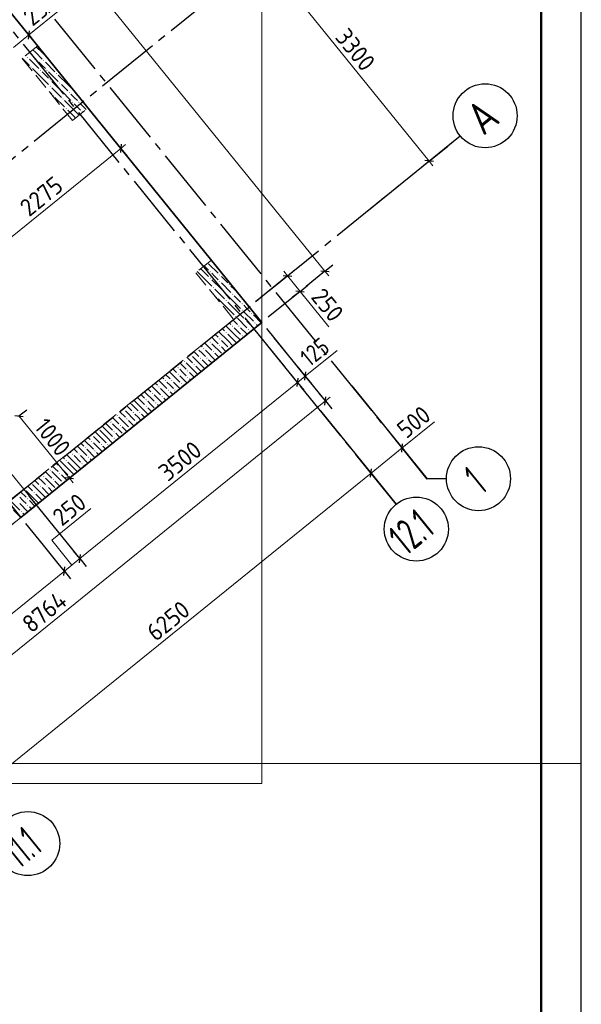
# Model space of a CAD drawing. Header units: millimetres. Extents: x 0 to 59400, y 0 to 42000.
# Tile 26 of 31: x 52380 to 59400, y 16519 to 28832. Entities that reach past the tile are written whole.
import ezdxf

# ---------------------------------------------------------------- set-up
doc = ezdxf.new("R2010")
doc.units = ezdxf.units.MM
doc.linetypes.add('______2', pattern=[270, 200, -70])
doc.linetypes.add('______5', pattern=[1100, 800, -100, 100, -100])
for name, color, linetype, lineweight in [('Standard', 7, 'Continuous', 25), ('ЖБ Перекрытие верхний уровень', 7, 'Continuous', 18), ('ЖБ Перекрытие нижний уровень с отделкой', 7, 'Continuous', 13), ('Примечания', 7, 'Continuous', 13), ('Размерная линия_ общее', 7, 'Continuous', 13)]:
    doc.layers.add(name, color=color, linetype=linetype, lineweight=lineweight)
for name, color, linetype, lineweight, true_color in [('ЖБ Пилон', 7, '______2', 13, 0xa0a0a0), ('ЖБ Стена верхний уровень', 7, '______2', 13, 0x656565), ('Оси', 7, '______5', 13, 0x656565)]:
    doc.layers.add(name, color=color, linetype=linetype, lineweight=lineweight, true_color=true_color)
doc.styles.add('ISOCPEUR', font='txt')

msp = doc.modelspace()

# ---------------------------------------------------------------- hatches: boundary and pattern name
at = {"layer": 'ЖБ Пилон', "linetype": 'Continuous', "lineweight": 18, "transparency": 33554687}
for points in [[(52474, 28360), (52481, 28366), (52487, 28360), (52481, 28353)], [(52594, 28320), (52601, 28326), (52607, 28320), (52601, 28313)], [(52674, 28320), (52681, 28326), (52687, 28320), (52681, 28313)], [(52514, 28240), (52521, 28246), (52527, 28240), (52521, 28233)], [(52634, 28200), (52641, 28206), (52647, 28200), (52641, 28193)], [(52714, 28200), (52721, 28206), (52727, 28200), (52721, 28193)], [(52754, 28080), (52761, 28086), (52767, 28080), (52761, 28073)], [(52834, 28160), (52841, 28166), (52847, 28160), (52841, 28153)], [(52754, 28000), (52761, 28006), (52767, 28000), (52761, 27993)], [(52874, 28040), (52881, 28046), (52887, 28040), (52881, 28033)], [(52874, 27960), (52881, 27966), (52887, 27960), (52881, 27953)], [(52794, 27880), (52801, 27886), (52807, 27880), (52801, 27873)], [(52914, 27840), (52921, 27846), (52927, 27840), (52921, 27833)], [(52994, 27920), (53001, 27926), (53007, 27920), (53001, 27913)], [(53074, 27920), (53077, 27923), (53083, 27915), (53081, 27913)], [(52954, 27720), (52961, 27726), (52967, 27720), (52961, 27713)], [(53034, 27800), (53041, 27806), (53047, 27800), (53041, 27793)], [(53114, 27800), (53121, 27806), (53127, 27800), (53121, 27793)], [(53154, 27680), (53161, 27686), (53167, 27680), (53161, 27673)]]:
    msp.add_hatch(color=7, dxfattribs=at).paths.add_polyline_path(points, flags=16)
at = {"layer": 'ЖБ Стена верхний уровень', "linetype": 'Continuous', "lineweight": 18, "transparency": 33554687}
for points in [[(54754, 25680), (54761, 25686), (54767, 25680), (54761, 25673)], [(54874, 25640), (54881, 25646), (54887, 25640), (54881, 25633)], [(54754, 25600), (54761, 25606), (54767, 25600), (54761, 25593)], [(54874, 25560), (54881, 25566), (54887, 25560), (54881, 25553)], [(54994, 25520), (55001, 25526), (55007, 25520), (55001, 25513)], [(54794, 25480), (54801, 25486), (54807, 25480), (54801, 25473)], [(54834, 25360), (54841, 25366), (54847, 25360), (54841, 25353)], [(54914, 25440), (54921, 25446), (54927, 25440), (54921, 25433)], [(55034, 25400), (55041, 25406), (55047, 25400), (55041, 25393)], [(55114, 25400), (55118, 25403), (55123, 25396), (55121, 25393)], [(54954, 25320), (54961, 25326), (54967, 25320), (54961, 25313)], [(55154, 25280), (55161, 25286), (55167, 25280), (55161, 25273)], [(55074, 25120), (55081, 25126), (55087, 25120), (55081, 25113)], [(55154, 25200), (55161, 25206), (55167, 25200), (55161, 25193)], [(55274, 25160), (55281, 25166), (55287, 25160), (55281, 25153)], [(55034, 25000), (55041, 25006), (55047, 25000), (55041, 24993)], [(55114, 25000), (55119, 25004), (55125, 24997), (55121, 24993)], [(55119, 25004), (55121, 25006), (55127, 25000), (55125, 24997)], [(55194, 25080), (55201, 25086), (55207, 25080), (55201, 25073)], [(55314, 25040), (55321, 25046), (55327, 25040), (55321, 25033)], [(54954, 24920), (54961, 24926), (54967, 24920), (54961, 24913)], [(55154, 24880), (55161, 24886), (55167, 24880), (55161, 24873)], [(55234, 24960), (55241, 24966), (55247, 24960), (55241, 24953)], [(54754, 24800), (54761, 24806), (54767, 24800), (54761, 24793)], [(54874, 24840), (54881, 24846), (54887, 24840), (54881, 24833)], [(54874, 24760), (54881, 24766), (54887, 24760), (54881, 24753)], [(54514, 24640), (54521, 24646), (54527, 24640), (54521, 24633)], [(54606, 24721), (54607, 24720), (54601, 24713), (54599, 24715)], [(54674, 24720), (54681, 24726), (54687, 24720), (54681, 24713)], [(54794, 24680), (54801, 24686), (54807, 24680), (54801, 24673)], [(54994, 24720), (55001, 24726), (55005, 24722), (54997, 24716)], [(54434, 24560), (54441, 24566), (54447, 24560), (54441, 24553)], [(54554, 24520), (54561, 24526), (54567, 24520), (54561, 24513)], [(54634, 24600), (54641, 24606), (54647, 24600), (54641, 24593)], [(54714, 24600), (54721, 24606), (54727, 24600), (54721, 24593)], [(54354, 24480), (54361, 24486), (54367, 24480), (54361, 24473)], [(54354, 24400), (54361, 24406), (54367, 24400), (54361, 24393)], [(54474, 24440), (54481, 24446), (54487, 24440), (54481, 24433)], [(54194, 24320), (54201, 24326), (54207, 24320), (54201, 24313)], [(54274, 24320), (54281, 24326), (54287, 24320), (54281, 24313)], [(54394, 24280), (54401, 24286), (54407, 24280), (54401, 24273)], [(54474, 24360), (54481, 24366), (54487, 24360), (54481, 24353)], [(54034, 24160), (54041, 24166), (54047, 24160), (54041, 24153)], [(54114, 24240), (54121, 24246), (54127, 24240), (54121, 24233)], [(54234, 24200), (54241, 24206), (54247, 24200), (54241, 24193)], [(54314, 24200), (54321, 24206), (54327, 24200), (54321, 24193)], [(53954, 24080), (53961, 24086), (53967, 24080), (53961, 24073)], [(54074, 24040), (54081, 24046), (54087, 24040), (54081, 24033)], [(54154, 24120), (54161, 24126), (54167, 24120), (54161, 24113)], [(53594, 23880), (53601, 23886), (53607, 23880), (53601, 23873)], [(53674, 23960), (53681, 23966), (53687, 23960), (53681, 23953)], [(53794, 23920), (53801, 23926), (53807, 23920), (53801, 23913)], [(53874, 23920), (53881, 23926), (53887, 23920), (53881, 23913)], [(53954, 24000), (53961, 24006), (53967, 24000), (53961, 23993)], [(53514, 23800), (53521, 23806), (53527, 23800), (53521, 23793)], [(53634, 23760), (53641, 23766), (53647, 23760), (53641, 23753)], [(53714, 23840), (53721, 23846), (53727, 23840), (53721, 23833)], [(53834, 23800), (53841, 23806), (53847, 23800), (53841, 23793)], [(53274, 23640), (53281, 23646), (53287, 23640), (53281, 23633)], [(53554, 23680), (53561, 23686), (53567, 23680), (53561, 23673)], [(53754, 23720), (53761, 23726), (53767, 23720), (53760, 23714)], [(53274, 23560), (53281, 23566), (53287, 23560), (53281, 23553)], [(53394, 23520), (53401, 23526), (53407, 23520), (53401, 23513)], [(53474, 23520), (53481, 23526), (53487, 23520), (53481, 23513)], [(53554, 23600), (53561, 23606), (53567, 23600), (53561, 23593)], [(53034, 23400), (53041, 23406), (53047, 23400), (53041, 23393)], [(53114, 23400), (53121, 23406), (53127, 23400), (53121, 23393)], [(53194, 23480), (53201, 23486), (53207, 23480), (53201, 23473)], [(53314, 23440), (53321, 23446), (53327, 23440), (53321, 23433)], [(52954, 23320), (52961, 23326), (52967, 23320), (52961, 23313)], [(53154, 23280), (53161, 23286), (53167, 23280), (53161, 23273)], [(53234, 23360), (53241, 23366), (53247, 23360), (53241, 23353)], [(52754, 23200), (52761, 23206), (52767, 23200), (52761, 23193)], [(52874, 23240), (52881, 23246), (52887, 23240), (52881, 23233)], [(52874, 23160), (52881, 23166), (52887, 23160), (52881, 23153)], [(52674, 23120), (52681, 23126), (52687, 23120), (52681, 23113)], [(52794, 23080), (52801, 23086), (52807, 23080), (52801, 23073)], [(52914, 23040), (52921, 23046), (52927, 23040), (52920, 23034)], [(52994, 23120), (53001, 23126), (53007, 23120), (53001, 23113)], [(52434, 22960), (52441, 22966), (52447, 22960), (52441, 22953)], [(52554, 22920), (52561, 22926), (52567, 22920), (52561, 22913)], [(52634, 23000), (52641, 23006), (52647, 23000), (52641, 22993)], [(52714, 23000), (52721, 23006), (52727, 23000), (52721, 22993)], [(52474, 22840), (52481, 22846), (52487, 22840), (52481, 22833)], [(52394, 22680), (52401, 22686), (52407, 22680), (52401, 22673)], [(52474, 22760), (52481, 22766), (52487, 22760), (52481, 22753)]]:
    msp.add_hatch(color=7, dxfattribs=at).paths.add_polyline_path(points, flags=16)

# ---------------------------------------------------------------- linework, layer by layer
at = {"layer": 'Standard', "color": 7, "linetype": 'Continuous', "lineweight": 35, "transparency": 33554687}
for p, q in [((58900, 39900), (58900, 20500)), ((58900, 39500), (58900, 20100))]:
    msp.add_line(p, q, dxfattribs=at)
at = {"layer": 'Standard', "color": 7, "linetype": 'Continuous', "lineweight": 50, "transparency": 33554687}
msp.add_line((58900, 39400), (58900, 23200), dxfattribs=at)
at = {"layer": 'Standard', "color": 7, "linetype": 'Continuous', "lineweight": 25, "transparency": 33554687}
msp.add_lwpolyline([(0, 0), (59400, 0), (59400, 42000), (0, 42000), (0, 0)], close=True, dxfattribs=at)
at = {"layer": 'Standard', "color": 7, "linetype": 'Continuous', "lineweight": 13, "transparency": 33554687}
for points in [[(59400, 42000), (0, 42000), (0, 19532), (59400, 19532), (59400, 42000)], [(6813, 19282), (55406, 19282), (55406, 38032), (6813, 38032), (6813, 19282)], [(6813, 19532), (55406, 19532), (55406, 38032), (6813, 38032), (6813, 19532)]]:
    msp.add_lwpolyline(points, dxfattribs=at)
at = {"layer": 'Standard', "color": 7, "linetype": 'Continuous', "lineweight": 50, "transparency": 33554687}
msp.add_lwpolyline([(2000, 41500), (58900, 41500), (58900, 500), (2000, 500), (2000, 41500)], close=True, dxfattribs=at)
at = {"layer": 'Standard', "color": 7, "linetype": 'Continuous', "lineweight": 18, "transparency": 33554687}
msp.add_lwpolyline([(58900, 41500), (2000, 41500), (2000, 6000), (58900, 6000), (58900, 41500)], dxfattribs=at)
at = {"layer": 'ЖБ Перекрытие верхний уровень', "color": 7, "linetype": 'Continuous', "lineweight": 35, "transparency": 33554687}
for p, q in [((55406, 25047), (46407, 36160)), ((52394, 22608), (55406, 25047)), ((51765, 23386), (52394, 22608))]:
    msp.add_line(p, q, dxfattribs=at)
at = {"layer": 'ЖБ Перекрытие нижний уровень с отделкой', "color": 7, "linetype": 'Continuous', "lineweight": 18, "transparency": 33554687}
for p, q in [((52589, 22766), (51802, 23737)), ((48595, 19532), (52589, 22766))]:
    msp.add_line(p, q, dxfattribs=at)
at = {"layer": 'ЖБ Пилон', "color": 253, "linetype": '______2', "lineweight": 13, "true_color": 0xa0a0a0, "transparency": 33554687}
for p, q in [((52605, 28505), (52411, 28348)), ((53235, 27728), (52605, 28505)), ((52411, 28348), (53040, 27571)), ((53040, 27571), (53235, 27728))]:
    msp.add_line(p, q, dxfattribs=at)
at = {"layer": 'ЖБ Пилон', "color": 9, "linetype": 'Continuous', "lineweight": 18, "true_color": 0xc7c7c7, "transparency": 33554687}
for p, q in [((52581, 28420), (52544, 28456)), ((52588, 28492), (52661, 28420)), ((52412, 28349), (52501, 28260)), ((52461, 28380), (52456, 28384)), ((52501, 28420), (52581, 28340)), ((52501, 28340), (52621, 28220)), ((52581, 28420), (52661, 28340)), ((52661, 28420), (52735, 28345)), ((52661, 28100), (52541, 28220)), ((52661, 28260), (52621, 28300)), ((52701, 28220), (52661, 28260)), ((52701, 28300), (52821, 28180)), ((52661, 28180), (52741, 28100)), ((52661, 28100), (52741, 28020)), ((52741, 28180), (52861, 28060)), ((52981, 28020), (52861, 28140)), ((52821, 28020), (52781, 28060)), ((52781, 27980), (52901, 27860)), ((52861, 27980), (52821, 28020)), ((52901, 28020), (52981, 27940)), ((52981, 28020), (53061, 27940)), ((52747, 27933), (52781, 27900)), ((52821, 27860), (52941, 27740)), ((52901, 27940), (53021, 27820)), ((53061, 27860), (53021, 27900)), ((53101, 27820), (53061, 27860)), ((53061, 27700), (52941, 27820)), ((53061, 27780), (53141, 27700)), ((53141, 27780), (53211, 27709)), ((52981, 27700), (53061, 27620)), ((53061, 27700), (53123, 27638)), ((53061, 27620), (53078, 27602))]:
    msp.add_line(p, q, dxfattribs=at)
at = {"layer": 'ЖБ Стена верхний уровень', "color": 251, "linetype": '______2', "lineweight": 13, "true_color": 0x656565, "transparency": 33554687}
for p, q in [((54776, 25824), (54582, 25667)), ((55248, 25241), (54776, 25824)), ((54582, 25667), (55054, 25084)), ((55406, 25047), (55248, 25241)), ((55054, 25084), (52431, 22960)), ((55212, 24890), (55406, 25047)), ((52589, 22766), (55212, 24890)), ((52431, 22960), (50372, 21292)), ((48595, 19532), (52589, 22766))]:
    msp.add_line(p, q, dxfattribs=at)
at = {"layer": 'ЖБ Стена верхний уровень', "color": 9, "linetype": 'Continuous', "lineweight": 18, "true_color": 0xc7c7c7, "transparency": 33554687}
for p, q in [((54688, 25752), (54741, 25700)), ((54741, 25780), (54861, 25660)), ((54776, 25824), (54779, 25821)), ((54599, 25681), (54661, 25620)), ((54661, 25700), (54644, 25717)), ((54661, 25700), (54741, 25620)), ((54661, 25620), (54781, 25500)), ((54821, 25620), (54781, 25660)), ((54861, 25580), (54821, 25620)), ((54901, 25620), (54981, 25540)), ((54781, 25580), (54901, 25460)), ((54901, 25540), (55021, 25420)), ((55061, 25460), (55021, 25500)), ((54791, 25410), (54821, 25380)), ((54821, 25460), (54941, 25340)), ((55061, 25300), (54941, 25420)), ((55101, 25420), (55061, 25460)), ((55061, 25380), (55141, 25300)), ((54981, 25220), (54861, 25340)), ((54981, 25300), (55061, 25220)), ((55061, 25300), (55141, 25220)), ((55221, 25220), (55181, 25260)), ((54981, 25220), (55061, 25140)), ((55061, 25220), (55181, 25100)), ((55181, 25180), (55301, 25060)), ((55261, 25180), (55221, 25220)), ((55301, 25140), (55399, 25041)), ((55061, 24900), (54956, 25004)), ((55000, 25040), (55021, 25020)), ((55061, 25060), (55044, 25076)), ((55101, 25020), (55061, 25060)), ((55101, 25100), (55221, 24980)), ((55221, 25060), (55310, 24970)), ((55355, 25006), (55341, 25020)), ((54823, 24897), (54861, 24860)), ((54981, 24820), (54867, 24933)), ((54912, 24969), (54941, 24940)), ((54981, 24900), (55061, 24820)), ((55061, 24980), (55141, 24900)), ((55061, 24900), (55134, 24827)), ((55141, 24980), (55222, 24898)), ((55266, 24934), (55261, 24940)), ((54646, 24754), (54661, 24740)), ((54691, 24790), (54781, 24700)), ((54735, 24825), (54741, 24820)), ((54821, 24820), (54781, 24860)), ((54781, 24780), (54901, 24660)), ((54861, 24780), (54821, 24820)), ((54901, 24820), (54981, 24740)), ((54981, 24820), (55045, 24755)), ((55061, 24820), (55089, 24791)), ((54558, 24682), (54621, 24620)), ((54661, 24660), (54621, 24700)), ((54701, 24620), (54661, 24660)), ((54701, 24700), (54821, 24580)), ((54821, 24660), (54868, 24612)), ((54901, 24740), (54957, 24683)), ((54337, 24503), (54341, 24500)), ((54381, 24539), (54461, 24460)), ((54581, 24420), (54461, 24540)), ((54470, 24611), (54541, 24540)), ((54661, 24500), (54541, 24620)), ((54661, 24580), (54736, 24504)), ((54741, 24580), (54780, 24540)), ((54204, 24396), (54261, 24340)), ((54249, 24432), (54261, 24420)), ((54261, 24420), (54381, 24300)), ((54293, 24467), (54341, 24420)), ((54421, 24420), (54381, 24460)), ((54381, 24380), (54470, 24290)), ((54461, 24380), (54421, 24420)), ((54501, 24420), (54559, 24361)), ((54581, 24500), (54647, 24433)), ((54581, 24420), (54603, 24397)), ((54661, 24500), (54692, 24469)), ((54072, 24288), (54101, 24260)), ((54116, 24324), (54221, 24220)), ((54160, 24360), (54181, 24340)), ((54261, 24260), (54221, 24300)), ((54301, 24220), (54261, 24260)), ((54301, 24300), (54382, 24218)), ((54421, 24260), (54426, 24254)), ((54501, 24340), (54515, 24325)), ((53895, 24145), (53941, 24100)), ((53941, 24180), (54061, 24060)), ((53983, 24217), (54021, 24180)), ((54028, 24253), (54141, 24140)), ((54161, 24039), (54061, 24140)), ((54249, 24111), (54141, 24220)), ((54261, 24180), (54294, 24146)), ((53781, 24020), (53762, 24038)), ((53781, 24020), (53861, 23940)), ((53806, 24074), (53861, 24020)), ((53861, 24100), (53851, 24109)), ((53861, 24100), (53941, 24020)), ((53861, 24020), (53981, 23900)), ((54021, 24020), (53981, 24060)), ((54061, 23980), (54021, 24020)), ((54101, 24020), (54117, 24003)), ((54181, 24100), (54205, 24075)), ((53630, 23930), (53701, 23860)), ((53701, 23940), (53821, 23820)), ((53718, 24002), (53781, 23940)), ((53861, 23860), (53821, 23900)), ((53901, 23900), (53940, 23860)), ((53981, 23980), (54028, 23932)), ((53461, 23780), (53541, 23700)), ((53501, 23820), (53497, 23823)), ((53541, 23859), (53621, 23780)), ((53541, 23780), (53661, 23660)), ((53621, 23860), (53741, 23740)), ((53807, 23753), (53741, 23820)), ((53896, 23824), (53861, 23860)), ((53381, 23620), (53320, 23680)), ((53381, 23700), (53461, 23620)), ((53461, 23700), (53409, 23751)), ((53461, 23700), (53541, 23620)), ((53621, 23620), (53581, 23660)), ((53719, 23681), (53661, 23740)), ((53143, 23537), (53181, 23500)), ((53188, 23573), (53301, 23460)), ((53261, 23580), (53232, 23608)), ((53301, 23620), (53381, 23540)), ((53301, 23540), (53410, 23431)), ((53381, 23620), (53461, 23540)), ((53461, 23620), (53542, 23538)), ((53581, 23580), (53586, 23574)), ((53631, 23610), (53621, 23620)), ((53061, 23300), (52967, 23394)), ((53011, 23429), (53021, 23420)), ((53061, 23460), (53055, 23465)), ((53101, 23420), (53061, 23460)), ((53101, 23500), (53221, 23380)), ((53221, 23460), (53321, 23359)), ((53365, 23395), (53341, 23420)), ((53454, 23466), (53421, 23500)), ((52834, 23286), (52861, 23260)), ((52981, 23220), (52878, 23322)), ((52922, 23358), (52941, 23340)), ((52981, 23300), (53061, 23220)), ((53061, 23380), (53141, 23300)), ((53061, 23300), (53141, 23220)), ((53141, 23380), (53233, 23287)), ((53277, 23323), (53261, 23340)), ((52701, 23179), (52781, 23100)), ((52781, 23180), (52901, 23060)), ((52821, 23220), (52790, 23250)), ((52861, 23180), (52821, 23220)), ((52901, 23220), (52981, 23140)), ((52981, 23220), (53056, 23144)), ((53061, 23220), (53100, 23180)), ((53189, 23252), (53181, 23260)), ((52569, 23071), (52621, 23020)), ((52661, 23060), (52621, 23100)), ((52657, 23143), (52661, 23140)), ((52701, 23020), (52661, 23060)), ((52701, 23100), (52821, 22980)), ((52821, 23060), (52879, 23001)), ((52901, 23140), (52968, 23073)), ((52392, 22928), (52461, 22860)), ((52581, 22820), (52461, 22940)), ((52480, 23000), (52541, 22940)), ((52661, 22900), (52541, 23020)), ((52661, 22980), (52741, 22900)), ((52741, 22980), (52791, 22929)), ((52261, 22820), (52381, 22700)), ((52421, 22820), (52381, 22860)), ((52381, 22780), (52481, 22679)), ((52461, 22780), (52421, 22820)), ((52501, 22820), (52570, 22750)), ((52581, 22900), (52658, 22822)), ((52581, 22820), (52614, 22786)), ((52661, 22900), (52702, 22858)), ((52301, 22700), (52393, 22607)), ((52421, 22660), (52437, 22643)), ((52501, 22740), (52526, 22715))]:
    msp.add_line(p, q, dxfattribs=at)
at = {"layer": 'Оси', "color": 8, "linetype": '______5', "lineweight": -3, "transparency": 33554687}
for p, q in [((57475, 23088), (46097, 37139)), ((57086, 22773), (45708, 36824)), ((45723, 21774), (55810, 29942)), ((47800, 19209), (57887, 27378))]:
    msp.add_line(p, q, dxfattribs=at)
at = {"layer": 'Оси', "color": 7, "linetype": 'Continuous', "lineweight": 25, "transparency": 33554687}
for p, q in [((56721, 26434), (57887, 27378)), ((56531, 24254), (57472, 23092)), ((56142, 23939), (57086, 22773)), ((57715, 23092), (57472, 23092))]:
    msp.add_line(p, q, dxfattribs=at)
at = {"layer": 'Оси', "color": 7, "linetype": 'Continuous', "lineweight": 13, "transparency": 33554687}
msp.add_line((57160, 23477), (57564, 23804), dxfattribs=at)
at = {"layer": 'Оси', "color": 7, "linetype": 'Continuous', "lineweight": 25, "transparency": 33554687}
for centre in [(58198, 27630), (58115, 23092), (57338, 22462), (52481, 18529)]:
    msp.add_circle(centre, 400, dxfattribs=at)
at = {"layer": 'Примечания', "color": 7, "linetype": 'Continuous', "lineweight": 13, "transparency": 33554687}
for p, q in [((52496, 28641), (52900, 28968)), ((56243, 24992), (55885, 25434)), ((55950, 24375), (56347, 24696))]:
    msp.add_line(p, q, dxfattribs=at)
msp.add_lwpolyline([(53033, 22012), (52781, 22323), (53271, 22720)], dxfattribs=at)
at = {"layer": 'Размерная линия_ общее', "color": 7, "linetype": 'Continuous', "lineweight": 13, "transparency": 33554687}
for p, q in [((47196, 36799), (56195, 25686)), ((57498, 27063), (55422, 29628)), ((52496, 28641), (52554, 28688)), ((52301, 28483), (52496, 28641)), ((53645, 27222), (51876, 25791)), ((53645, 27222), (53703, 27270)), ((57498, 27063), (57546, 27005)), ((55727, 25629), (55680, 25687)), ((55727, 25629), (55885, 25434)), ((56195, 25686), (56243, 25628)), ((55885, 25434), (55932, 25376)), ((55950, 24375), (56009, 24422)), ((53133, 22093), (55853, 24296)), ((55853, 24296), (55950, 24375)), ((49391, 18549), (56202, 24064)), ((56202, 24064), (56260, 24111)), ((52371, 23876), (53001, 23099)), ((57160, 23477), (57218, 23524)), ((56772, 23162), (57160, 23477)), ((51914, 19229), (56772, 23162)), ((53001, 23099), (53048, 23041)), ((52939, 21936), (53133, 22093)), ((49208, 18915), (52939, 21936))]:
    msp.add_line(p, q, dxfattribs=at)
at = {"layer": 'Размерная линия_ общее', "color": 253, "linetype": 'Continuous', "lineweight": -3, "true_color": 0xa0a0a0, "transparency": 33554687}
for p, q in [((52496, 28641), (52417, 28738)), ((52496, 28641), (52575, 28544)), ((52496, 28641), (52496, 28641)), ((53645, 27222), (53566, 27320)), ((53645, 27222), (53723, 27125)), ((53645, 27222), (53645, 27222)), ((57498, 27063), (57731, 27252)), ((57498, 27063), (57595, 27142)), ((57498, 27063), (57401, 26985)), ((56195, 25686), (56293, 25765)), ((55727, 25629), (55326, 25304)), ((55727, 25629), (55630, 25550)), ((55727, 25629), (55824, 25708)), ((56195, 25686), (55962, 25497)), ((56195, 25686), (56098, 25608)), ((55885, 25434), (55982, 25513)), ((55885, 25434), (55484, 25110)), ((55885, 25434), (55787, 25356)), ((56202, 24064), (55563, 24853)), ((55853, 24296), (55774, 24393)), ((55950, 24375), (55872, 24472)), ((55853, 24296), (55932, 24199)), ((55950, 24375), (56029, 24278)), ((56202, 24064), (56123, 24161)), ((56202, 24064), (56281, 23967)), ((52371, 23876), (52468, 23955)), ((57160, 23477), (57081, 23574)), ((57160, 23477), (57239, 23379)), ((57160, 23477), (57346, 23247)), ((53001, 23099), (53098, 23178)), ((56772, 23162), (56693, 23259)), ((56772, 23162), (56850, 23065)), ((56772, 23162), (56960, 22929)), ((53001, 23099), (52472, 22671)), ((53001, 23099), (52903, 23021)), ((53133, 22093), (53054, 22191)), ((53133, 22093), (53212, 21996)), ((52939, 21936), (52860, 22033)), ((52939, 21936), (53017, 21839))]:
    msp.add_line(p, q, dxfattribs=at)
at = {"layer": 'Размерная линия_ общее', "color": 7, "linetype": 'Continuous', "lineweight": 25, "transparency": 33554687}
for p, q in [((52490, 28588), (52501, 28694)), ((53650, 27275), (53639, 27170)), ((57551, 27058), (57446, 27069)), ((55674, 25634), (55780, 25623)), ((56143, 25692), (56248, 25681)), ((55832, 25440), (55937, 25429)), ((55945, 24322), (55956, 24428)), ((55848, 24243), (55859, 24349)), ((56196, 24011), (56208, 24117)), ((52318, 23882), (52424, 23871)), ((57155, 23424), (57166, 23529)), ((56766, 23109), (56777, 23215)), ((52948, 23105), (53053, 23094)), ((53128, 22041), (53139, 22146)), ((52933, 21883), (52944, 21989))]:
    msp.add_line(p, q, dxfattribs=at)
at = {"layer": 'Размерная линия_ общее', "color": 253, "linetype": 'Continuous', "lineweight": -3, "true_color": 0xa0a0a0, "transparency": 33554687}
for points in [[(55950, 24375), (55938, 24391), (55938, 24391), (55469, 24969)], [(55853, 24296), (55837, 24317), (55837, 24317), (55466, 24774)], [(53133, 22093), (53066, 22176), (53066, 22176), (53014, 22240), (53014, 22240), (52871, 22418), (52871, 22418), (52494, 22882)], [(52939, 21936), (52862, 22031), (52862, 22031), (52813, 22092), (52813, 22092), (52676, 22260), (52676, 22260), (52457, 22531)]]:
    msp.add_lwpolyline(points, dxfattribs=at)

# ---------------------------------------------------------------- texts
at = {"layer": 'Оси', "color": 7, "linetype": 'Continuous', "lineweight": 35, "transparency": 33554687, "char_height": 400, "attachment_point": 7, "rotation": 39, "style": 'ISOCPEUR'}
for s, insert, width in [('\\W0.82;А', (58175, 27371), 523.54), ('\\W0.56;1', (58155, 22884), 311.12), ('\\W0.62;12.1', (57207, 22116), 762.73), ('\\W0.55;11.1', (52374, 18203), 686.63)]:
    msp.add_mtext(s, dxfattribs=dict(at, insert=insert, width=width))
at = {"layer": 'Размерная линия_ общее', "color": 7, "linetype": 'Continuous', "lineweight": 25, "transparency": 33554687, "char_height": 220, "attachment_point": 7, "style": 'ISOCPEUR'}
for s, insert, width, rotation in [('\\W0.91;250', (52540, 28741), 561.98, 39), ('\\W0.93;3300', (56312, 28608), 718.09, 309), ('\\W0.93;2275', (52498, 26358), 718.09, 39), ('\\W0.91;250', (56010, 25359), 561.99, 309), ('\\W0.83;125', (56002, 24481), 508.57, 39), ('\\W0.91;500', (57212, 23583), 561.98, 39), ('\\W0.87;1000', (52552, 23733), 666.9, 309), ('\\W0.93;3500', (54231, 23047), 718.1, 39), ('\\W0.91;250', (52907, 22489), 561.98, 39), ('\\W0.93;8764', (52526, 21151), 740.38, 39), ('\\W0.93;6250', (54081, 21047), 718.1, 39)]:
    msp.add_mtext(s, dxfattribs=dict(at, insert=insert, width=width, rotation=rotation))

doc.saveas('drawing.dxf')
